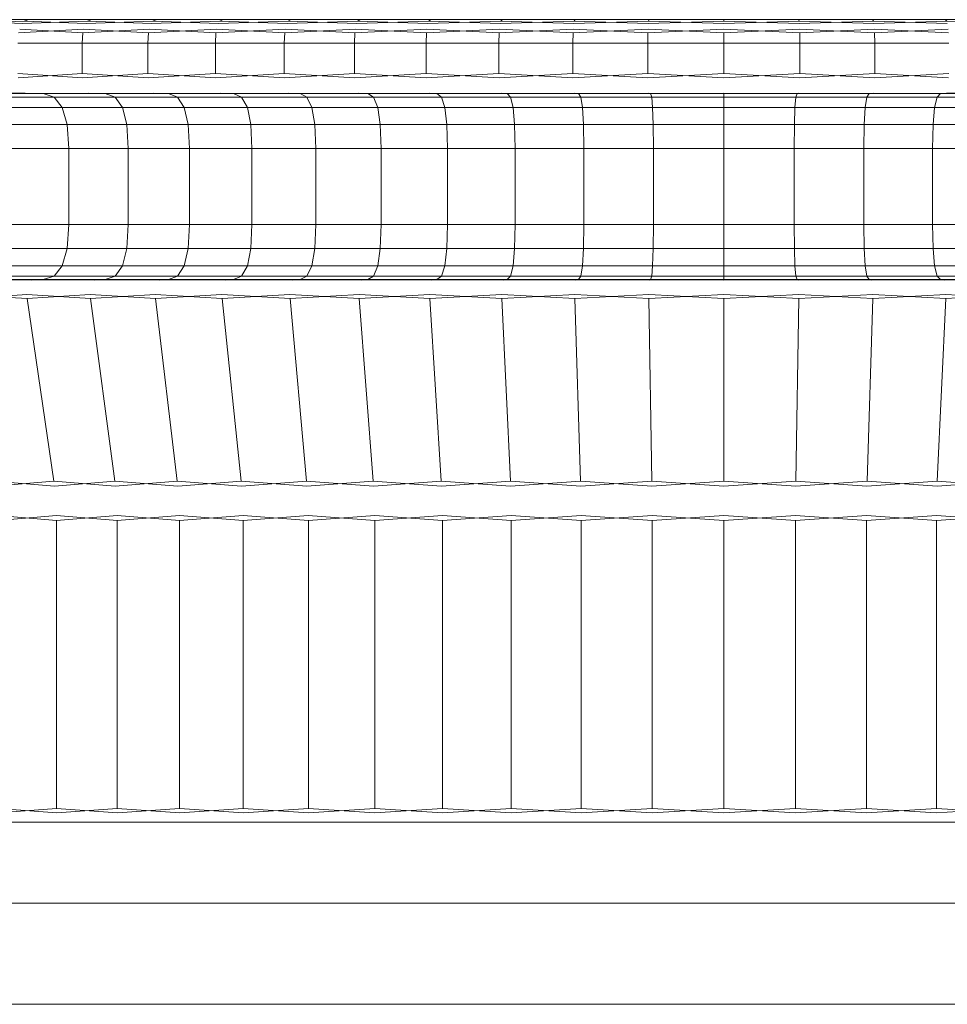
# Model space of a CAD drawing. Header units: millimetres. Extents: x 0 to 3102, y -513 to 108.
# Tile 15 of 32: x 1257 to 1271, y 92 to 108. Entities that reach past the tile are written whole.
import ezdxf

# ---------------------------------------------------------------- set-up
doc = ezdxf.new("R2010")
doc.units = ezdxf.units.MM
doc.layers.add('CI282602M_dwg', color=8, linetype='Continuous', lineweight=9)

# ---------------------------------------------------------------- blocks, each defined once
blk = doc.blocks.new('CI282602M_dwg-300031-Północ')
at = {"color": 18, "lineweight": 9}
for p, q in [((-409.789, 107.762), (-408.785, 107.797)), ((-408.811, 107.762), (-409.76, 107.797)), ((-408.71, 107.82), (-409.678, 107.82)), ((-409.678, 107.82), (-408.71, 107.82)), ((-408.811, 107.762), (-407.783, 107.797)), ((-408.71, 107.82), (-408.785, 107.797)), ((-408.71, 107.82), (-408.785, 107.797)), ((-407.807, 107.762), (-408.785, 107.797)), ((-407.715, 107.82), (-408.71, 107.82)), ((-408.71, 107.82), (-407.715, 107.82)), ((-407.807, 107.762), (-406.755, 107.797)), ((-407.715, 107.82), (-407.783, 107.797)), ((-407.715, 107.82), (-407.783, 107.797)), ((-406.776, 107.762), (-407.783, 107.797)), ((-406.694, 107.82), (-407.715, 107.82)), ((-407.715, 107.82), (-406.694, 107.82)), ((-406.776, 107.762), (-405.702, 107.797)), ((-406.694, 107.82), (-406.755, 107.797)), ((-406.694, 107.82), (-406.755, 107.797)), ((-405.721, 107.762), (-406.755, 107.797)), ((-405.648, 107.82), (-406.694, 107.82)), ((-406.694, 107.82), (-405.648, 107.82)), ((-405.721, 107.762), (-404.627, 107.797)), ((-405.648, 107.82), (-405.702, 107.797)), ((-405.648, 107.82), (-405.702, 107.797)), ((-404.643, 107.762), (-405.702, 107.797)), ((-404.58, 107.82), (-405.648, 107.82)), ((-405.648, 107.82), (-404.58, 107.82)), ((-404.643, 107.762), (-403.529, 107.797)), ((-404.58, 107.82), (-404.627, 107.797)), ((-404.58, 107.82), (-404.627, 107.797)), ((-403.543, 107.762), (-404.627, 107.797)), ((-403.49, 107.82), (-404.58, 107.82)), ((-404.58, 107.82), (-403.49, 107.82)), ((-403.543, 107.762), (-402.411, 107.797)), ((-403.49, 107.82), (-403.529, 107.797)), ((-403.49, 107.82), (-403.529, 107.797)), ((-402.423, 107.762), (-403.529, 107.797)), ((-402.38, 107.82), (-403.49, 107.82)), ((-403.49, 107.82), (-402.38, 107.82)), ((-402.423, 107.762), (-401.274, 107.797)), ((-402.38, 107.82), (-402.411, 107.797)), ((-402.38, 107.82), (-402.411, 107.797)), ((-401.283, 107.762), (-402.411, 107.797)), ((-401.251, 107.82), (-402.38, 107.82)), ((-402.38, 107.82), (-401.251, 107.82)), ((-401.283, 107.762), (-400.12, 107.797)), ((-401.251, 107.82), (-401.274, 107.797)), ((-401.251, 107.82), (-401.274, 107.797)), ((-400.126, 107.762), (-401.274, 107.797)), ((-400.104, 107.82), (-401.251, 107.82)), ((-401.251, 107.82), (-400.104, 107.82)), ((-400.126, 107.762), (-398.949, 107.797)), ((-400.104, 107.82), (-400.12, 107.797)), ((-400.104, 107.82), (-400.12, 107.797)), ((-398.952, 107.762), (-400.12, 107.797)), ((-398.941, 107.82), (-400.104, 107.82)), ((-400.104, 107.82), (-398.941, 107.82)), ((-398.952, 107.762), (-397.763, 107.797)), ((-398.941, 107.82), (-398.949, 107.797)), ((-398.941, 107.82), (-398.949, 107.797)), ((-397.763, 107.762), (-398.949, 107.797)), ((-397.763, 107.82), (-398.941, 107.82)), ((-398.941, 107.82), (-397.763, 107.82)), ((-396.585, 107.82), (-397.763, 107.82)), ((-397.763, 107.82), (-397.763, 107.797)), ((-397.763, 107.82), (-397.763, 107.797)), ((-397.763, 107.82), (-396.585, 107.82)), ((-396.577, 107.797), (-397.763, 107.762)), ((-396.574, 107.762), (-397.763, 107.797)), ((-396.577, 107.797), (-396.585, 107.82)), ((-396.585, 107.82), (-396.577, 107.797)), ((-396.585, 107.82), (-395.422, 107.82)), ((-395.422, 107.82), (-396.585, 107.82)), ((-395.4, 107.762), (-396.577, 107.797)), ((-396.574, 107.762), (-395.406, 107.797)), ((-395.422, 107.82), (-395.406, 107.797)), ((-395.422, 107.82), (-394.275, 107.82)), ((-394.275, 107.82), (-395.422, 107.82)), ((-395.422, 107.82), (-395.406, 107.797)), ((-394.243, 107.762), (-395.406, 107.797)), ((-395.4, 107.762), (-394.251, 107.797)), ((-394.275, 107.82), (-394.251, 107.797)), ((-394.275, 107.82), (-393.146, 107.82)), ((-393.146, 107.82), (-394.275, 107.82)), ((-394.275, 107.82), (-394.251, 107.797)), ((-393.103, 107.762), (-394.251, 107.797)), ((-408.87, 107.613), (-407.846, 107.67)), ((-407.86, 107.613), (-408.854, 107.67)), ((-407.86, 107.613), (-407.87, 107.452)), ((-407.86, 107.613), (-407.87, 107.452)), ((-407.86, 107.613), (-406.811, 107.67)), ((-406.824, 107.613), (-407.846, 107.67)), ((-406.824, 107.613), (-406.833, 107.452)), ((-406.824, 107.613), (-406.833, 107.452)), ((-406.824, 107.613), (-405.752, 107.67)), ((-405.764, 107.613), (-406.811, 107.67)), ((-405.764, 107.613), (-405.771, 107.452)), ((-405.764, 107.613), (-405.771, 107.452)), ((-405.764, 107.613), (-404.67, 107.67)), ((-404.68, 107.613), (-405.752, 107.67)), ((-404.68, 107.613), (-404.686, 107.452)), ((-404.68, 107.613), (-404.686, 107.452)), ((-404.68, 107.613), (-403.565, 107.67)), ((-403.574, 107.613), (-404.67, 107.67)), ((-403.574, 107.613), (-403.579, 107.452)), ((-403.574, 107.613), (-403.579, 107.452)), ((-403.574, 107.613), (-402.44, 107.67)), ((-402.447, 107.613), (-403.565, 107.67)), ((-402.447, 107.613), (-402.452, 107.452)), ((-402.447, 107.613), (-402.452, 107.452)), ((-402.447, 107.613), (-401.296, 107.67)), ((-401.301, 107.613), (-402.44, 107.67)), ((-401.301, 107.613), (-401.305, 107.452)), ((-401.301, 107.613), (-401.305, 107.452)), ((-401.301, 107.613), (-400.135, 107.67)), ((-400.138, 107.613), (-401.296, 107.67)), ((-400.138, 107.613), (-400.14, 107.452)), ((-400.138, 107.613), (-400.14, 107.452)), ((-400.138, 107.613), (-398.956, 107.67)), ((-398.958, 107.613), (-400.135, 107.67)), ((-398.958, 107.613), (-398.959, 107.452)), ((-398.958, 107.613), (-398.959, 107.452)), ((-398.958, 107.613), (-397.763, 107.67)), ((-397.763, 107.613), (-398.956, 107.67)), ((-396.568, 107.613), (-397.763, 107.67)), ((-396.57, 107.67), (-397.763, 107.613)), ((-397.763, 107.613), (-397.763, 107.452)), ((-397.763, 107.613), (-397.763, 107.452)), ((-395.388, 107.613), (-396.57, 107.67)), ((-396.568, 107.613), (-395.391, 107.67)), ((-396.568, 107.613), (-396.567, 107.452)), ((-396.568, 107.613), (-396.567, 107.452)), ((-394.224, 107.613), (-395.391, 107.67)), ((-395.388, 107.613), (-394.229, 107.67)), ((-395.388, 107.613), (-395.386, 107.452)), ((-395.388, 107.613), (-395.386, 107.452)), ((-407.87, 107.452), (-408.881, 107.452)), ((-408.881, 107.452), (-407.87, 107.452)), ((-406.833, 107.452), (-407.87, 107.452)), ((-407.87, 107.452), (-406.833, 107.452)), ((-407.87, 107.452), (-407.87, 106.972)), ((-407.87, 107.452), (-407.87, 106.972)), ((-405.771, 107.452), (-406.833, 107.452)), ((-406.833, 107.452), (-405.771, 107.452)), ((-406.833, 107.452), (-406.833, 106.972)), ((-406.833, 107.452), (-406.833, 106.972)), ((-404.686, 107.452), (-405.771, 107.452)), ((-405.771, 107.452), (-404.686, 107.452)), ((-405.771, 107.452), (-405.771, 106.972)), ((-405.771, 107.452), (-405.771, 106.972)), ((-403.579, 107.452), (-404.686, 107.452)), ((-404.686, 107.452), (-403.579, 107.452)), ((-404.686, 107.452), (-404.686, 106.972)), ((-404.686, 107.452), (-404.686, 106.972)), ((-402.452, 107.452), (-403.579, 107.452)), ((-403.579, 107.452), (-402.452, 107.452)), ((-403.579, 107.452), (-403.579, 106.972)), ((-403.579, 107.452), (-403.579, 106.972)), ((-401.305, 107.452), (-402.452, 107.452)), ((-402.452, 107.452), (-401.305, 107.452)), ((-402.452, 107.452), (-402.452, 106.972)), ((-402.452, 107.452), (-402.452, 106.972)), ((-400.14, 107.452), (-401.305, 107.452)), ((-401.305, 107.452), (-400.14, 107.452)), ((-401.305, 107.452), (-401.305, 106.972)), ((-401.305, 107.452), (-401.305, 106.972)), ((-398.959, 107.452), (-400.14, 107.452)), ((-400.14, 107.452), (-398.959, 107.452)), ((-400.14, 107.452), (-400.14, 106.972)), ((-400.14, 107.452), (-400.14, 106.972)), ((-397.763, 107.452), (-398.959, 107.452)), ((-398.959, 107.452), (-397.763, 107.452)), ((-398.959, 107.452), (-398.959, 106.972)), ((-398.959, 107.452), (-398.959, 106.972)), ((-396.567, 107.452), (-397.763, 107.452)), ((-397.763, 107.452), (-396.567, 107.452)), ((-397.763, 107.452), (-397.763, 106.972)), ((-397.763, 107.452), (-397.763, 106.972)), ((-395.386, 107.452), (-396.567, 107.452)), ((-396.567, 107.452), (-395.386, 107.452)), ((-396.567, 107.452), (-396.567, 106.972)), ((-396.567, 107.452), (-396.567, 106.972)), ((-394.221, 107.452), (-395.386, 107.452)), ((-395.386, 107.452), (-394.221, 107.452)), ((-395.386, 107.452), (-395.386, 106.972)), ((-395.386, 107.452), (-395.386, 106.972)), ((-407.866, 106.903), (-408.881, 106.972)), ((-408.876, 106.903), (-407.87, 106.972)), ((-406.829, 106.903), (-407.87, 106.972)), ((-407.866, 106.903), (-406.833, 106.972)), ((-405.768, 106.903), (-406.833, 106.972)), ((-406.829, 106.903), (-405.771, 106.972)), ((-404.683, 106.903), (-405.771, 106.972)), ((-405.768, 106.903), (-404.686, 106.972)), ((-403.577, 106.903), (-404.686, 106.972)), ((-404.683, 106.903), (-403.579, 106.972)), ((-402.45, 106.903), (-403.579, 106.972)), ((-403.577, 106.903), (-402.452, 106.972)), ((-401.303, 106.903), (-402.452, 106.972)), ((-402.45, 106.903), (-401.305, 106.972)), ((-400.139, 106.903), (-401.305, 106.972)), ((-401.303, 106.903), (-400.14, 106.972)), ((-398.959, 106.903), (-400.14, 106.972)), ((-400.139, 106.903), (-398.959, 106.972)), ((-397.763, 106.903), (-398.959, 106.972)), ((-398.959, 106.903), (-397.763, 106.972)), ((-396.567, 106.903), (-397.763, 106.972)), ((-397.763, 106.903), (-396.567, 106.972)), ((-395.387, 106.903), (-396.567, 106.972)), ((-396.567, 106.903), (-395.386, 106.972)), ((-395.387, 106.903), (-394.221, 106.972)), ((-394.223, 106.903), (-395.386, 106.972)), ((-408.733, 106.656), (-409.739, 106.665)), ((-409.704, 106.656), (-408.766, 106.665)), ((-409.432, 106.656), (-408.484, 106.656)), ((-408.484, 106.656), (-409.432, 106.656)), ((-407.736, 106.656), (-408.766, 106.665)), ((-408.733, 106.656), (-407.765, 106.665)), ((-408.308, 106.602), (-408.484, 106.656)), ((-408.484, 106.656), (-407.509, 106.656)), ((-407.509, 106.656), (-408.484, 106.656)), ((-408.484, 106.656), (-408.308, 106.602)), ((-406.713, 106.656), (-407.765, 106.665)), ((-407.736, 106.656), (-406.739, 106.665)), ((-407.349, 106.602), (-407.509, 106.656)), ((-407.509, 106.656), (-406.509, 106.656)), ((-406.509, 106.656), (-407.509, 106.656)), ((-407.509, 106.656), (-407.349, 106.602)), ((-405.665, 106.656), (-406.739, 106.665)), ((-406.713, 106.656), (-405.688, 106.665)), ((-406.366, 106.602), (-406.509, 106.656)), ((-406.509, 106.656), (-405.485, 106.656)), ((-405.485, 106.656), (-406.509, 106.656)), ((-406.509, 106.656), (-406.366, 106.602)), ((-404.595, 106.656), (-405.688, 106.665)), ((-405.665, 106.656), (-404.615, 106.665)), ((-405.358, 106.602), (-405.485, 106.656)), ((-405.485, 106.656), (-404.438, 106.656)), ((-404.438, 106.656), (-405.485, 106.656)), ((-405.485, 106.656), (-405.358, 106.602)), ((-403.502, 106.656), (-404.615, 106.665)), ((-404.595, 106.656), (-403.519, 106.665)), ((-404.329, 106.602), (-404.438, 106.656)), ((-404.438, 106.656), (-403.371, 106.656)), ((-403.371, 106.656), (-404.438, 106.656)), ((-404.438, 106.656), (-404.329, 106.602)), ((-402.39, 106.656), (-403.519, 106.665)), ((-403.502, 106.656), (-402.403, 106.665)), ((-403.279, 106.602), (-403.371, 106.656)), ((-403.371, 106.656), (-402.283, 106.656)), ((-402.283, 106.656), (-403.371, 106.656)), ((-403.371, 106.656), (-403.279, 106.602)), ((-401.258, 106.656), (-402.403, 106.665)), ((-402.39, 106.656), (-401.268, 106.665)), ((-402.209, 106.602), (-402.283, 106.656)), ((-402.283, 106.656), (-401.177, 106.656)), ((-401.177, 106.656), (-402.283, 106.656)), ((-402.283, 106.656), (-402.209, 106.602)), ((-400.109, 106.656), (-401.268, 106.665)), ((-401.258, 106.656), (-400.116, 106.665)), ((-401.122, 106.602), (-401.177, 106.656)), ((-401.177, 106.656), (-400.054, 106.656)), ((-400.054, 106.656), (-401.177, 106.656)), ((-401.177, 106.656), (-401.122, 106.602)), ((-398.943, 106.656), (-400.116, 106.665)), ((-400.109, 106.656), (-398.947, 106.665)), ((-400.017, 106.602), (-400.054, 106.656)), ((-400.054, 106.656), (-398.916, 106.656)), ((-398.916, 106.656), (-400.054, 106.656)), ((-400.054, 106.656), (-400.017, 106.602)), ((-397.763, 106.656), (-398.947, 106.665)), ((-398.943, 106.656), (-397.763, 106.665)), ((-398.897, 106.602), (-398.916, 106.656)), ((-398.916, 106.656), (-397.763, 106.656)), ((-397.763, 106.656), (-398.916, 106.656)), ((-398.916, 106.656), (-398.897, 106.602)), ((-396.582, 106.656), (-397.763, 106.665)), ((-397.763, 106.656), (-396.579, 106.665)), ((-397.763, 106.602), (-397.763, 106.656)), ((-397.763, 106.656), (-396.61, 106.656)), ((-396.61, 106.656), (-397.763, 106.656)), ((-397.763, 106.656), (-397.763, 106.602)), ((-396.61, 106.656), (-396.629, 106.602)), ((-396.629, 106.602), (-396.61, 106.656)), ((-395.472, 106.656), (-396.61, 106.656)), ((-396.61, 106.656), (-395.472, 106.656)), ((-396.582, 106.656), (-395.41, 106.665)), ((-395.417, 106.656), (-396.579, 106.665)), ((-395.509, 106.602), (-395.472, 106.656)), ((-395.509, 106.602), (-395.472, 106.656)), ((-394.349, 106.656), (-395.472, 106.656)), ((-395.472, 106.656), (-394.349, 106.656)), ((-395.417, 106.656), (-394.257, 106.665)), ((-394.268, 106.656), (-395.41, 106.665)), ((-394.404, 106.602), (-394.349, 106.656)), ((-394.404, 106.602), (-394.349, 106.656)), ((-393.243, 106.656), (-394.349, 106.656)), ((-394.349, 106.656), (-393.243, 106.656)), ((-394.268, 106.656), (-393.122, 106.665)), ((-393.136, 106.656), (-394.257, 106.665)), ((-409.241, 106.602), (-408.308, 106.602)), ((-408.308, 106.602), (-409.241, 106.602)), ((-408.182, 106.439), (-408.308, 106.602)), ((-408.308, 106.602), (-407.349, 106.602)), ((-407.349, 106.602), (-408.308, 106.602)), ((-408.308, 106.602), (-408.182, 106.439)), ((-407.235, 106.439), (-407.349, 106.602)), ((-407.349, 106.602), (-406.366, 106.602)), ((-406.366, 106.602), (-407.349, 106.602)), ((-407.349, 106.602), (-407.235, 106.439)), ((-406.263, 106.439), (-406.366, 106.602)), ((-406.366, 106.602), (-405.358, 106.602)), ((-405.358, 106.602), (-406.366, 106.602)), ((-406.366, 106.602), (-406.263, 106.439)), ((-405.268, 106.439), (-405.358, 106.602)), ((-405.358, 106.602), (-404.329, 106.602)), ((-404.329, 106.602), (-405.358, 106.602)), ((-405.358, 106.602), (-405.268, 106.439)), ((-404.251, 106.439), (-404.329, 106.602)), ((-404.329, 106.602), (-403.279, 106.602)), ((-403.279, 106.602), (-404.329, 106.602)), ((-404.329, 106.602), (-404.251, 106.439)), ((-403.214, 106.439), (-403.279, 106.602)), ((-403.279, 106.602), (-402.209, 106.602)), ((-402.209, 106.602), (-403.279, 106.602)), ((-403.279, 106.602), (-403.214, 106.439)), ((-402.157, 106.439), (-402.209, 106.602)), ((-402.209, 106.602), (-401.122, 106.602)), ((-401.122, 106.602), (-402.209, 106.602)), ((-402.209, 106.602), (-402.157, 106.439)), ((-401.082, 106.439), (-401.122, 106.602)), ((-401.122, 106.602), (-400.017, 106.602)), ((-400.017, 106.602), (-401.122, 106.602)), ((-401.122, 106.602), (-401.082, 106.439)), ((-399.991, 106.439), (-400.017, 106.602)), ((-400.017, 106.602), (-398.897, 106.602)), ((-398.897, 106.602), (-400.017, 106.602)), ((-400.017, 106.602), (-399.991, 106.439)), ((-398.884, 106.439), (-398.897, 106.602)), ((-398.897, 106.602), (-397.763, 106.602)), ((-397.763, 106.602), (-398.897, 106.602)), ((-398.897, 106.602), (-398.884, 106.439)), ((-397.763, 106.439), (-397.763, 106.602)), ((-397.763, 106.602), (-396.629, 106.602)), ((-396.629, 106.602), (-397.763, 106.602)), ((-397.763, 106.602), (-397.763, 106.439)), ((-396.629, 106.602), (-396.642, 106.439)), ((-396.642, 106.439), (-396.629, 106.602)), ((-395.509, 106.602), (-396.629, 106.602)), ((-396.629, 106.602), (-395.509, 106.602)), ((-395.535, 106.439), (-395.509, 106.602)), ((-395.535, 106.439), (-395.509, 106.602)), ((-394.404, 106.602), (-395.509, 106.602)), ((-395.509, 106.602), (-394.404, 106.602)), ((-394.444, 106.439), (-394.404, 106.602)), ((-394.444, 106.439), (-394.404, 106.602)), ((-393.316, 106.602), (-394.404, 106.602)), ((-394.404, 106.602), (-393.316, 106.602)), ((-409.104, 106.439), (-408.182, 106.439)), ((-408.182, 106.439), (-409.104, 106.439)), ((-408.182, 106.439), (-407.235, 106.439)), ((-408.107, 106.169), (-408.182, 106.439)), ((-407.235, 106.439), (-408.182, 106.439)), ((-408.182, 106.439), (-408.107, 106.169)), ((-407.235, 106.439), (-406.263, 106.439)), ((-407.167, 106.169), (-407.235, 106.439)), ((-406.263, 106.439), (-407.235, 106.439)), ((-407.235, 106.439), (-407.167, 106.169)), ((-406.263, 106.439), (-405.268, 106.439)), ((-406.202, 106.169), (-406.263, 106.439)), ((-405.268, 106.439), (-406.263, 106.439)), ((-406.263, 106.439), (-406.202, 106.169)), ((-405.268, 106.439), (-404.251, 106.439)), ((-405.214, 106.169), (-405.268, 106.439)), ((-404.251, 106.439), (-405.268, 106.439)), ((-405.268, 106.439), (-405.214, 106.169)), ((-404.251, 106.439), (-403.214, 106.439)), ((-404.204, 106.169), (-404.251, 106.439)), ((-403.214, 106.439), (-404.251, 106.439)), ((-404.251, 106.439), (-404.204, 106.169)), ((-403.214, 106.439), (-402.157, 106.439)), ((-403.174, 106.169), (-403.214, 106.439)), ((-402.157, 106.439), (-403.214, 106.439)), ((-403.214, 106.439), (-403.174, 106.169)), ((-402.157, 106.439), (-401.082, 106.439)), ((-402.125, 106.169), (-402.157, 106.439)), ((-401.082, 106.439), (-402.157, 106.439)), ((-402.157, 106.439), (-402.125, 106.169)), ((-401.082, 106.439), (-399.991, 106.439)), ((-401.058, 106.169), (-401.082, 106.439)), ((-399.991, 106.439), (-401.082, 106.439)), ((-401.082, 106.439), (-401.058, 106.169)), ((-399.991, 106.439), (-398.884, 106.439)), ((-399.975, 106.169), (-399.991, 106.439)), ((-398.884, 106.439), (-399.991, 106.439)), ((-399.991, 106.439), (-399.975, 106.169)), ((-398.884, 106.439), (-397.763, 106.439)), ((-398.876, 106.169), (-398.884, 106.439)), ((-397.763, 106.439), (-398.884, 106.439)), ((-398.884, 106.439), (-398.876, 106.169)), ((-397.763, 106.439), (-396.642, 106.439)), ((-397.763, 106.169), (-397.763, 106.439)), ((-396.642, 106.439), (-397.763, 106.439)), ((-397.763, 106.439), (-397.763, 106.169)), ((-396.642, 106.439), (-396.65, 106.169)), ((-396.65, 106.169), (-396.642, 106.439)), ((-395.535, 106.439), (-396.642, 106.439)), ((-396.642, 106.439), (-395.535, 106.439)), ((-395.551, 106.169), (-395.535, 106.439)), ((-395.551, 106.169), (-395.535, 106.439)), ((-394.444, 106.439), (-395.535, 106.439)), ((-395.535, 106.439), (-394.444, 106.439)), ((-394.468, 106.169), (-394.444, 106.439)), ((-394.468, 106.169), (-394.444, 106.439)), ((-393.369, 106.439), (-394.444, 106.439)), ((-394.444, 106.439), (-393.369, 106.439)), ((-408.107, 106.169), (-409.022, 106.169)), ((-409.022, 106.169), (-408.107, 106.169)), ((-407.167, 106.169), (-408.107, 106.169)), ((-408.082, 105.791), (-408.107, 106.169)), ((-408.107, 106.169), (-407.167, 106.169)), ((-408.107, 106.169), (-408.082, 105.791)), ((-406.202, 106.169), (-407.167, 106.169)), ((-407.144, 105.791), (-407.167, 106.169)), ((-407.167, 106.169), (-406.202, 106.169)), ((-407.167, 106.169), (-407.144, 105.791)), ((-405.214, 106.169), (-406.202, 106.169)), ((-406.181, 105.791), (-406.202, 106.169)), ((-406.202, 106.169), (-405.214, 106.169)), ((-406.202, 106.169), (-406.181, 105.791)), ((-404.204, 106.169), (-405.214, 106.169)), ((-405.196, 105.791), (-405.214, 106.169)), ((-405.214, 106.169), (-404.204, 106.169)), ((-405.214, 106.169), (-405.196, 105.791)), ((-403.174, 106.169), (-404.204, 106.169)), ((-404.189, 105.791), (-404.204, 106.169)), ((-404.204, 106.169), (-403.174, 106.169)), ((-404.204, 106.169), (-404.189, 105.791)), ((-402.125, 106.169), (-403.174, 106.169)), ((-403.161, 105.791), (-403.174, 106.169)), ((-403.174, 106.169), (-402.125, 106.169)), ((-403.174, 106.169), (-403.161, 105.791)), ((-401.058, 106.169), (-402.125, 106.169)), ((-402.115, 105.791), (-402.125, 106.169)), ((-402.125, 106.169), (-401.058, 106.169)), ((-402.125, 106.169), (-402.115, 105.791)), ((-399.975, 106.169), (-401.058, 106.169)), ((-401.05, 105.791), (-401.058, 106.169)), ((-401.058, 106.169), (-399.975, 106.169)), ((-401.058, 106.169), (-401.05, 105.791)), ((-398.876, 106.169), (-399.975, 106.169)), ((-399.969, 105.791), (-399.975, 106.169)), ((-399.975, 106.169), (-398.876, 106.169)), ((-399.975, 106.169), (-399.969, 105.791)), ((-397.763, 106.169), (-398.876, 106.169)), ((-398.873, 105.791), (-398.876, 106.169)), ((-398.876, 106.169), (-397.763, 106.169)), ((-398.876, 106.169), (-398.873, 105.791)), ((-396.65, 106.169), (-397.763, 106.169)), ((-397.763, 105.791), (-397.763, 106.169)), ((-397.763, 106.169), (-396.65, 106.169)), ((-397.763, 106.169), (-397.763, 105.791)), ((-396.65, 106.169), (-396.653, 105.791)), ((-396.653, 105.791), (-396.65, 106.169)), ((-396.65, 106.169), (-395.551, 106.169)), ((-395.551, 106.169), (-396.65, 106.169)), ((-395.556, 105.791), (-395.551, 106.169)), ((-395.556, 105.791), (-395.551, 106.169)), ((-395.551, 106.169), (-394.468, 106.169)), ((-394.468, 106.169), (-395.551, 106.169)), ((-394.475, 105.791), (-394.468, 106.169)), ((-394.475, 105.791), (-394.468, 106.169)), ((-394.468, 106.169), (-393.401, 106.169)), ((-393.401, 106.169), (-394.468, 106.169)), ((-408.082, 105.791), (-408.995, 105.791)), ((-408.995, 105.791), (-408.082, 105.791)), ((-407.144, 105.791), (-408.082, 105.791)), ((-408.082, 105.791), (-407.144, 105.791)), ((-408.082, 104.594), (-408.082, 105.791)), ((-408.082, 105.791), (-408.082, 104.594)), ((-406.181, 105.791), (-407.144, 105.791)), ((-407.144, 105.791), (-406.181, 105.791)), ((-407.144, 104.594), (-407.144, 105.791)), ((-407.144, 105.791), (-407.144, 104.594)), ((-405.196, 105.791), (-406.181, 105.791)), ((-406.181, 105.791), (-405.196, 105.791)), ((-406.181, 104.594), (-406.181, 105.791)), ((-406.181, 105.791), (-406.181, 104.594)), ((-404.189, 105.791), (-405.196, 105.791)), ((-405.196, 105.791), (-404.189, 105.791)), ((-405.196, 104.594), (-405.196, 105.791)), ((-405.196, 105.791), (-405.196, 104.594)), ((-403.161, 105.791), (-404.189, 105.791)), ((-404.189, 105.791), (-403.161, 105.791)), ((-404.189, 104.594), (-404.189, 105.791)), ((-404.189, 105.791), (-404.189, 104.594)), ((-402.115, 105.791), (-403.161, 105.791)), ((-403.161, 105.791), (-402.115, 105.791)), ((-403.161, 104.594), (-403.161, 105.791)), ((-403.161, 105.791), (-403.161, 104.594)), ((-401.05, 105.791), (-402.115, 105.791)), ((-402.115, 105.791), (-401.05, 105.791)), ((-402.115, 104.594), (-402.115, 105.791)), ((-402.115, 105.791), (-402.115, 104.594)), ((-399.969, 105.791), (-401.05, 105.791)), ((-401.05, 105.791), (-399.969, 105.791)), ((-401.05, 104.594), (-401.05, 105.791)), ((-401.05, 105.791), (-401.05, 104.594)), ((-398.873, 105.791), (-399.969, 105.791)), ((-399.969, 105.791), (-398.873, 105.791)), ((-399.969, 104.594), (-399.969, 105.791)), ((-399.969, 105.791), (-399.969, 104.594)), ((-397.763, 105.791), (-398.873, 105.791)), ((-398.873, 105.791), (-397.763, 105.791)), ((-398.873, 104.594), (-398.873, 105.791)), ((-398.873, 105.791), (-398.873, 104.594)), ((-396.653, 105.791), (-397.763, 105.791)), ((-397.763, 105.791), (-396.653, 105.791)), ((-397.763, 104.594), (-397.763, 105.791)), ((-397.763, 105.791), (-397.763, 104.594)), ((-396.653, 105.791), (-395.556, 105.791)), ((-395.556, 105.791), (-396.653, 105.791)), ((-396.653, 105.791), (-396.653, 104.594)), ((-396.653, 104.594), (-396.653, 105.791)), ((-395.556, 105.791), (-394.475, 105.791)), ((-394.475, 105.791), (-395.556, 105.791)), ((-395.556, 104.594), (-395.556, 105.791)), ((-395.556, 104.594), (-395.556, 105.791)), ((-394.475, 105.791), (-393.411, 105.791)), ((-393.411, 105.791), (-394.475, 105.791)), ((-394.475, 104.594), (-394.475, 105.791)), ((-394.475, 104.594), (-394.475, 105.791)), ((-408.995, 104.594), (-408.082, 104.594)), ((-408.082, 104.594), (-408.995, 104.594)), ((-408.107, 104.216), (-408.082, 104.594)), ((-408.082, 104.594), (-408.107, 104.216)), ((-408.082, 104.594), (-407.144, 104.594)), ((-407.144, 104.594), (-408.082, 104.594)), ((-407.167, 104.216), (-407.144, 104.594)), ((-407.144, 104.594), (-407.167, 104.216)), ((-407.144, 104.594), (-406.181, 104.594)), ((-406.181, 104.594), (-407.144, 104.594)), ((-406.202, 104.216), (-406.181, 104.594)), ((-406.181, 104.594), (-406.202, 104.216)), ((-406.181, 104.594), (-405.196, 104.594)), ((-405.196, 104.594), (-406.181, 104.594)), ((-405.214, 104.216), (-405.196, 104.594)), ((-405.196, 104.594), (-405.214, 104.216)), ((-405.196, 104.594), (-404.189, 104.594)), ((-404.189, 104.594), (-405.196, 104.594)), ((-404.204, 104.216), (-404.189, 104.594)), ((-404.189, 104.594), (-404.204, 104.216)), ((-404.189, 104.594), (-403.161, 104.594)), ((-403.161, 104.594), (-404.189, 104.594)), ((-403.174, 104.216), (-403.161, 104.594)), ((-403.161, 104.594), (-403.174, 104.216)), ((-403.161, 104.594), (-402.115, 104.594)), ((-402.115, 104.594), (-403.161, 104.594)), ((-402.125, 104.216), (-402.115, 104.594)), ((-402.115, 104.594), (-402.125, 104.216)), ((-402.115, 104.594), (-401.05, 104.594)), ((-401.05, 104.594), (-402.115, 104.594)), ((-401.058, 104.216), (-401.05, 104.594)), ((-401.05, 104.594), (-401.058, 104.216)), ((-401.05, 104.594), (-399.969, 104.594)), ((-399.969, 104.594), (-401.05, 104.594)), ((-399.975, 104.216), (-399.969, 104.594)), ((-399.969, 104.594), (-399.975, 104.216)), ((-399.969, 104.594), (-398.873, 104.594)), ((-398.873, 104.594), (-399.969, 104.594)), ((-398.876, 104.216), (-398.873, 104.594)), ((-398.873, 104.594), (-398.876, 104.216)), ((-398.873, 104.594), (-397.763, 104.594)), ((-397.763, 104.594), (-398.873, 104.594)), ((-397.763, 104.216), (-397.763, 104.594)), ((-397.763, 104.594), (-396.653, 104.594)), ((-396.653, 104.594), (-397.763, 104.594)), ((-397.763, 104.594), (-397.763, 104.216)), ((-395.556, 104.594), (-396.653, 104.594)), ((-396.653, 104.594), (-396.65, 104.216)), ((-396.65, 104.216), (-396.653, 104.594)), ((-396.653, 104.594), (-395.556, 104.594)), ((-395.551, 104.216), (-395.556, 104.594)), ((-394.475, 104.594), (-395.556, 104.594)), ((-395.551, 104.216), (-395.556, 104.594)), ((-395.556, 104.594), (-394.475, 104.594)), ((-394.468, 104.216), (-394.475, 104.594)), ((-393.411, 104.594), (-394.475, 104.594)), ((-394.468, 104.216), (-394.475, 104.594)), ((-394.475, 104.594), (-393.411, 104.594)), ((-409.022, 104.216), (-408.107, 104.216)), ((-408.107, 104.216), (-409.022, 104.216)), ((-408.182, 103.946), (-408.107, 104.216)), ((-408.107, 104.216), (-408.182, 103.946)), ((-408.107, 104.216), (-407.167, 104.216)), ((-407.167, 104.216), (-408.107, 104.216)), ((-407.235, 103.946), (-407.167, 104.216)), ((-407.167, 104.216), (-407.235, 103.946)), ((-407.167, 104.216), (-406.202, 104.216)), ((-406.202, 104.216), (-407.167, 104.216)), ((-406.263, 103.946), (-406.202, 104.216)), ((-406.202, 104.216), (-406.263, 103.946)), ((-406.202, 104.216), (-405.214, 104.216)), ((-405.214, 104.216), (-406.202, 104.216)), ((-405.268, 103.946), (-405.214, 104.216)), ((-405.214, 104.216), (-405.268, 103.946)), ((-405.214, 104.216), (-404.204, 104.216)), ((-404.204, 104.216), (-405.214, 104.216)), ((-404.251, 103.946), (-404.204, 104.216)), ((-404.204, 104.216), (-404.251, 103.946)), ((-404.204, 104.216), (-403.174, 104.216)), ((-403.174, 104.216), (-404.204, 104.216)), ((-403.214, 103.946), (-403.174, 104.216)), ((-403.174, 104.216), (-403.214, 103.946)), ((-403.174, 104.216), (-402.125, 104.216)), ((-402.125, 104.216), (-403.174, 104.216)), ((-402.157, 103.946), (-402.125, 104.216)), ((-402.125, 104.216), (-402.157, 103.946)), ((-402.125, 104.216), (-401.058, 104.216)), ((-401.058, 104.216), (-402.125, 104.216)), ((-401.082, 103.946), (-401.058, 104.216)), ((-401.058, 104.216), (-401.082, 103.946)), ((-401.058, 104.216), (-399.975, 104.216)), ((-399.975, 104.216), (-401.058, 104.216)), ((-399.991, 103.946), (-399.975, 104.216)), ((-399.975, 104.216), (-399.991, 103.946)), ((-399.975, 104.216), (-398.876, 104.216)), ((-398.876, 104.216), (-399.975, 104.216)), ((-398.884, 103.946), (-398.876, 104.216)), ((-398.876, 104.216), (-398.884, 103.946)), ((-398.876, 104.216), (-397.763, 104.216)), ((-397.763, 104.216), (-398.876, 104.216)), ((-397.763, 103.946), (-397.763, 104.216)), ((-397.763, 104.216), (-396.65, 104.216)), ((-396.65, 104.216), (-397.763, 104.216)), ((-397.763, 104.216), (-397.763, 103.946)), ((-395.551, 104.216), (-396.65, 104.216)), ((-396.65, 104.216), (-396.642, 103.946)), ((-396.642, 103.946), (-396.65, 104.216)), ((-396.65, 104.216), (-395.551, 104.216)), ((-395.535, 103.946), (-395.551, 104.216)), ((-394.468, 104.216), (-395.551, 104.216)), ((-395.535, 103.946), (-395.551, 104.216)), ((-395.551, 104.216), (-394.468, 104.216)), ((-394.444, 103.946), (-394.468, 104.216)), ((-393.401, 104.216), (-394.468, 104.216)), ((-394.444, 103.946), (-394.468, 104.216)), ((-394.468, 104.216), (-393.401, 104.216)), ((-409.104, 103.946), (-408.182, 103.946)), ((-408.182, 103.946), (-409.104, 103.946)), ((-408.308, 103.784), (-408.182, 103.946)), ((-408.182, 103.946), (-408.308, 103.784)), ((-408.182, 103.946), (-407.235, 103.946)), ((-407.235, 103.946), (-408.182, 103.946)), ((-407.349, 103.784), (-407.235, 103.946)), ((-407.235, 103.946), (-407.349, 103.784)), ((-407.235, 103.946), (-406.263, 103.946)), ((-406.263, 103.946), (-407.235, 103.946)), ((-406.366, 103.784), (-406.263, 103.946)), ((-406.263, 103.946), (-406.366, 103.784)), ((-406.263, 103.946), (-405.268, 103.946)), ((-405.268, 103.946), (-406.263, 103.946)), ((-405.358, 103.784), (-405.268, 103.946)), ((-405.268, 103.946), (-405.358, 103.784)), ((-405.268, 103.946), (-404.251, 103.946)), ((-404.251, 103.946), (-405.268, 103.946)), ((-404.329, 103.784), (-404.251, 103.946)), ((-404.251, 103.946), (-404.329, 103.784)), ((-404.251, 103.946), (-403.214, 103.946)), ((-403.214, 103.946), (-404.251, 103.946)), ((-403.279, 103.784), (-403.214, 103.946)), ((-403.214, 103.946), (-403.279, 103.784)), ((-403.214, 103.946), (-402.157, 103.946)), ((-402.157, 103.946), (-403.214, 103.946)), ((-402.209, 103.784), (-402.157, 103.946)), ((-402.157, 103.946), (-402.209, 103.784)), ((-402.157, 103.946), (-401.082, 103.946)), ((-401.082, 103.946), (-402.157, 103.946)), ((-401.122, 103.784), (-401.082, 103.946)), ((-401.082, 103.946), (-401.122, 103.784)), ((-401.082, 103.946), (-399.991, 103.946)), ((-399.991, 103.946), (-401.082, 103.946)), ((-400.017, 103.784), (-399.991, 103.946)), ((-399.991, 103.946), (-400.017, 103.784)), ((-399.991, 103.946), (-398.884, 103.946)), ((-398.884, 103.946), (-399.991, 103.946)), ((-398.897, 103.784), (-398.884, 103.946)), ((-398.884, 103.946), (-398.897, 103.784)), ((-398.884, 103.946), (-397.763, 103.946)), ((-397.763, 103.946), (-398.884, 103.946)), ((-397.763, 103.946), (-396.642, 103.946)), ((-397.763, 103.784), (-397.763, 103.946)), ((-396.642, 103.946), (-397.763, 103.946)), ((-397.763, 103.946), (-397.763, 103.784)), ((-395.535, 103.946), (-396.642, 103.946)), ((-396.642, 103.946), (-396.629, 103.784)), ((-396.642, 103.946), (-395.535, 103.946)), ((-396.629, 103.784), (-396.642, 103.946)), ((-395.509, 103.784), (-395.535, 103.946)), ((-394.444, 103.946), (-395.535, 103.946)), ((-395.535, 103.946), (-394.444, 103.946)), ((-395.509, 103.784), (-395.535, 103.946)), ((-394.404, 103.784), (-394.444, 103.946)), ((-393.369, 103.946), (-394.444, 103.946)), ((-394.444, 103.946), (-393.369, 103.946)), ((-394.404, 103.784), (-394.444, 103.946)), ((-409.629, 103.721), (-408.634, 103.73)), ((-409.595, 103.73), (-408.664, 103.721)), ((-408.484, 103.73), (-409.432, 103.73)), ((-409.432, 103.73), (-408.484, 103.73)), ((-408.308, 103.784), (-409.241, 103.784)), ((-409.241, 103.784), (-408.308, 103.784)), ((-408.664, 103.721), (-407.645, 103.73)), ((-408.634, 103.73), (-407.673, 103.721)), ((-408.484, 103.73), (-408.308, 103.784)), ((-408.308, 103.784), (-408.484, 103.73)), ((-407.509, 103.73), (-408.484, 103.73)), ((-408.484, 103.73), (-407.509, 103.73)), ((-407.349, 103.784), (-408.308, 103.784)), ((-408.308, 103.784), (-407.349, 103.784)), ((-407.673, 103.721), (-406.631, 103.73)), ((-407.645, 103.73), (-406.656, 103.721)), ((-407.509, 103.73), (-407.349, 103.784)), ((-407.349, 103.784), (-407.509, 103.73)), ((-406.509, 103.73), (-407.509, 103.73)), ((-407.509, 103.73), (-406.509, 103.73)), ((-406.366, 103.784), (-407.349, 103.784)), ((-407.349, 103.784), (-406.366, 103.784)), ((-406.656, 103.721), (-405.593, 103.73)), ((-406.631, 103.73), (-405.616, 103.721)), ((-406.509, 103.73), (-406.366, 103.784)), ((-406.366, 103.784), (-406.509, 103.73)), ((-405.485, 103.73), (-406.509, 103.73)), ((-406.509, 103.73), (-405.485, 103.73)), ((-405.358, 103.784), (-406.366, 103.784)), ((-406.366, 103.784), (-405.358, 103.784)), ((-405.616, 103.721), (-404.533, 103.73)), ((-405.593, 103.73), (-404.552, 103.721)), ((-405.485, 103.73), (-405.358, 103.784)), ((-405.358, 103.784), (-405.485, 103.73)), ((-404.438, 103.73), (-405.485, 103.73)), ((-405.485, 103.73), (-404.438, 103.73)), ((-404.329, 103.784), (-405.358, 103.784)), ((-405.358, 103.784), (-404.329, 103.784)), ((-404.552, 103.721), (-403.45, 103.73)), ((-404.533, 103.73), (-403.466, 103.721)), ((-404.438, 103.73), (-404.329, 103.784)), ((-404.329, 103.784), (-404.438, 103.73)), ((-403.371, 103.73), (-404.438, 103.73)), ((-404.438, 103.73), (-403.371, 103.73)), ((-403.279, 103.784), (-404.329, 103.784)), ((-404.329, 103.784), (-403.279, 103.784)), ((-403.466, 103.721), (-402.348, 103.73)), ((-403.45, 103.73), (-402.361, 103.721)), ((-403.371, 103.73), (-403.279, 103.784)), ((-403.279, 103.784), (-403.371, 103.73)), ((-402.283, 103.73), (-403.371, 103.73)), ((-403.371, 103.73), (-402.283, 103.73)), ((-402.209, 103.784), (-403.279, 103.784)), ((-403.279, 103.784), (-402.209, 103.784)), ((-402.361, 103.721), (-401.226, 103.73)), ((-402.348, 103.73), (-401.236, 103.721)), ((-402.283, 103.73), (-402.209, 103.784)), ((-402.209, 103.784), (-402.283, 103.73)), ((-401.177, 103.73), (-402.283, 103.73)), ((-402.283, 103.73), (-401.177, 103.73)), ((-401.122, 103.784), (-402.209, 103.784)), ((-402.209, 103.784), (-401.122, 103.784)), ((-401.236, 103.721), (-400.088, 103.73)), ((-401.226, 103.73), (-400.094, 103.721)), ((-401.177, 103.73), (-401.122, 103.784)), ((-401.122, 103.784), (-401.177, 103.73)), ((-400.054, 103.73), (-401.177, 103.73)), ((-401.177, 103.73), (-400.054, 103.73)), ((-400.017, 103.784), (-401.122, 103.784)), ((-401.122, 103.784), (-400.017, 103.784)), ((-400.094, 103.721), (-398.933, 103.73)), ((-400.088, 103.73), (-398.936, 103.721)), ((-400.054, 103.73), (-400.017, 103.784)), ((-400.017, 103.784), (-400.054, 103.73)), ((-398.916, 103.73), (-400.054, 103.73)), ((-400.054, 103.73), (-398.916, 103.73)), ((-398.897, 103.784), (-400.017, 103.784)), ((-400.017, 103.784), (-398.897, 103.784)), ((-398.936, 103.721), (-397.763, 103.73)), ((-398.933, 103.73), (-397.763, 103.721)), ((-398.916, 103.73), (-398.897, 103.784)), ((-398.897, 103.784), (-398.916, 103.73)), ((-397.763, 103.73), (-398.916, 103.73)), ((-398.916, 103.73), (-397.763, 103.73)), ((-397.763, 103.784), (-398.897, 103.784)), ((-398.897, 103.784), (-397.763, 103.784)), ((-396.629, 103.784), (-397.763, 103.784)), ((-397.763, 103.73), (-397.763, 103.784)), ((-397.763, 103.784), (-396.629, 103.784)), ((-397.763, 103.784), (-397.763, 103.73)), ((-396.61, 103.73), (-397.763, 103.73)), ((-397.763, 103.73), (-396.61, 103.73)), ((-397.763, 103.73), (-396.59, 103.721)), ((-397.763, 103.721), (-396.593, 103.73)), ((-396.629, 103.784), (-395.509, 103.784)), ((-396.629, 103.784), (-396.61, 103.73)), ((-395.509, 103.784), (-396.629, 103.784)), ((-396.61, 103.73), (-396.629, 103.784)), ((-396.61, 103.73), (-395.472, 103.73)), ((-395.472, 103.73), (-396.61, 103.73)), ((-396.593, 103.73), (-395.432, 103.721)), ((-396.59, 103.721), (-395.438, 103.73)), ((-395.472, 103.73), (-395.509, 103.784)), ((-395.509, 103.784), (-394.404, 103.784)), ((-394.404, 103.784), (-395.509, 103.784)), ((-395.472, 103.73), (-395.509, 103.784)), ((-395.472, 103.73), (-394.349, 103.73)), ((-394.349, 103.73), (-395.472, 103.73)), ((-395.438, 103.73), (-394.29, 103.721)), ((-394.299, 103.73), (-395.432, 103.721)), ((-394.349, 103.73), (-394.404, 103.784)), ((-394.404, 103.784), (-393.316, 103.784)), ((-393.316, 103.784), (-394.404, 103.784)), ((-394.349, 103.73), (-394.404, 103.784)), ((-394.349, 103.73), (-393.243, 103.73)), ((-393.243, 103.73), (-394.349, 103.73)), ((-394.299, 103.73), (-393.165, 103.721)), ((-393.178, 103.73), (-394.29, 103.721)), ((-409.713, 103.494), (-408.737, 103.428)), ((-409.707, 103.428), (-408.742, 103.494)), ((-408.742, 103.494), (-407.739, 103.428)), ((-408.737, 103.428), (-407.743, 103.494)), ((-408.317, 100.554), (-408.737, 103.428)), ((-408.737, 103.428), (-408.317, 100.554)), ((-407.743, 103.494), (-406.715, 103.428)), ((-407.739, 103.428), (-406.719, 103.494)), ((-407.357, 100.554), (-407.739, 103.428)), ((-407.739, 103.428), (-407.357, 100.554)), ((-406.719, 103.494), (-405.667, 103.428)), ((-406.715, 103.428), (-405.671, 103.494)), ((-406.373, 100.554), (-406.715, 103.428)), ((-406.715, 103.428), (-406.373, 100.554)), ((-405.671, 103.494), (-404.596, 103.428)), ((-405.667, 103.428), (-404.6, 103.494)), ((-405.365, 100.554), (-405.667, 103.428)), ((-405.667, 103.428), (-405.365, 100.554)), ((-404.6, 103.494), (-403.504, 103.428)), ((-404.596, 103.428), (-403.507, 103.494)), ((-404.335, 100.554), (-404.596, 103.428)), ((-404.596, 103.428), (-404.335, 100.554)), ((-403.507, 103.494), (-402.391, 103.428)), ((-403.504, 103.428), (-402.393, 103.494)), ((-403.284, 100.554), (-403.504, 103.428)), ((-403.504, 103.428), (-403.284, 100.554)), ((-402.393, 103.494), (-401.259, 103.428)), ((-402.391, 103.428), (-401.261, 103.494)), ((-402.214, 100.554), (-402.391, 103.428)), ((-402.391, 103.428), (-402.214, 100.554)), ((-401.261, 103.494), (-400.109, 103.428)), ((-401.259, 103.428), (-400.111, 103.494)), ((-401.125, 100.554), (-401.259, 103.428)), ((-401.259, 103.428), (-401.125, 100.554)), ((-400.111, 103.494), (-398.944, 103.428)), ((-400.109, 103.428), (-398.944, 103.494)), ((-400.019, 100.554), (-400.109, 103.428)), ((-400.109, 103.428), (-400.019, 100.554)), ((-398.944, 103.494), (-397.763, 103.428)), ((-398.944, 103.428), (-397.763, 103.494)), ((-398.898, 100.554), (-398.944, 103.428)), ((-398.944, 103.428), (-398.898, 100.554)), ((-397.763, 103.494), (-396.582, 103.428)), ((-397.763, 103.428), (-396.582, 103.494)), ((-397.763, 100.554), (-397.763, 103.428)), ((-397.763, 103.428), (-397.763, 100.554)), ((-396.582, 103.428), (-396.628, 100.554)), ((-396.628, 100.554), (-396.582, 103.428)), ((-396.582, 103.428), (-395.415, 103.494)), ((-396.582, 103.494), (-395.416, 103.428)), ((-395.506, 100.554), (-395.416, 103.428)), ((-395.506, 100.554), (-395.416, 103.428)), ((-394.265, 103.494), (-395.416, 103.428)), ((-395.415, 103.494), (-394.267, 103.428)), ((-394.401, 100.554), (-394.267, 103.428)), ((-394.401, 100.554), (-394.267, 103.428)), ((-393.133, 103.494), (-394.267, 103.428)), ((-394.265, 103.494), (-393.135, 103.428)), ((-409.25, 100.554), (-408.307, 100.478)), ((-409.24, 100.478), (-408.317, 100.554)), ((-408.317, 100.554), (-407.348, 100.478)), ((-408.307, 100.478), (-407.357, 100.554)), ((-407.357, 100.554), (-406.365, 100.478)), ((-407.348, 100.478), (-406.373, 100.554)), ((-406.373, 100.554), (-405.358, 100.478)), ((-406.365, 100.478), (-405.365, 100.554)), ((-405.365, 100.554), (-404.329, 100.478)), ((-405.358, 100.478), (-404.335, 100.554)), ((-404.335, 100.554), (-403.279, 100.478)), ((-404.329, 100.478), (-403.284, 100.554)), ((-403.284, 100.554), (-402.21, 100.478)), ((-403.279, 100.478), (-402.214, 100.554)), ((-402.214, 100.554), (-401.122, 100.478)), ((-402.21, 100.478), (-401.125, 100.554)), ((-401.125, 100.554), (-400.017, 100.478)), ((-401.122, 100.478), (-400.019, 100.554)), ((-400.019, 100.554), (-398.897, 100.478)), ((-400.017, 100.478), (-398.898, 100.554)), ((-398.898, 100.554), (-397.763, 100.478)), ((-398.897, 100.478), (-397.763, 100.554)), ((-397.763, 100.554), (-396.629, 100.478)), ((-397.763, 100.478), (-396.628, 100.554)), ((-396.629, 100.478), (-395.506, 100.554)), ((-396.628, 100.554), (-395.508, 100.478)), ((-394.401, 100.554), (-395.508, 100.478)), ((-395.506, 100.554), (-394.404, 100.478)), ((-393.312, 100.554), (-394.404, 100.478)), ((-394.401, 100.554), (-393.316, 100.478)), ((-409.204, 100.014), (-408.272, 99.935)), ((-409.202, 99.935), (-408.274, 100.014)), ((-408.274, 100.014), (-407.317, 99.935)), ((-408.272, 99.935), (-407.318, 100.014)), ((-407.318, 100.014), (-406.337, 99.935)), ((-407.317, 99.935), (-406.338, 100.014)), ((-406.338, 100.014), (-405.333, 99.935)), ((-406.337, 99.935), (-405.334, 100.014)), ((-405.334, 100.014), (-404.307, 99.935)), ((-405.333, 99.935), (-404.308, 100.014)), ((-404.308, 100.014), (-403.261, 99.935)), ((-404.307, 99.935), (-403.262, 100.014)), ((-403.262, 100.014), (-402.195, 99.935)), ((-403.261, 99.935), (-402.196, 100.014)), ((-402.196, 100.014), (-401.111, 99.935)), ((-402.195, 99.935), (-401.111, 100.014)), ((-401.111, 100.014), (-400.01, 99.935)), ((-401.111, 99.935), (-400.01, 100.014)), ((-400.01, 100.014), (-398.894, 99.935)), ((-400.01, 99.935), (-398.894, 100.014)), ((-398.894, 100.014), (-397.763, 99.935)), ((-398.894, 99.935), (-397.763, 100.014)), ((-397.763, 100.014), (-396.632, 99.935)), ((-397.763, 99.935), (-396.632, 100.014)), ((-396.632, 99.935), (-395.515, 100.014)), ((-396.632, 100.014), (-395.516, 99.935)), ((-394.414, 100.014), (-395.516, 99.935)), ((-395.515, 100.014), (-394.415, 99.935)), ((-393.33, 100.014), (-394.415, 99.935)), ((-394.414, 100.014), (-393.331, 99.935)), ((-408.272, 95.402), (-408.272, 99.935)), ((-408.272, 99.935), (-408.272, 95.402)), ((-407.317, 95.402), (-407.317, 99.935)), ((-407.317, 99.935), (-407.317, 95.402)), ((-406.337, 95.402), (-406.337, 99.935)), ((-406.337, 99.935), (-406.337, 95.402)), ((-405.333, 95.402), (-405.333, 99.935)), ((-405.333, 99.935), (-405.333, 95.402)), ((-404.307, 95.402), (-404.307, 99.935)), ((-404.307, 99.935), (-404.307, 95.402)), ((-403.261, 95.402), (-403.261, 99.935)), ((-403.261, 99.935), (-403.261, 95.402)), ((-402.195, 95.402), (-402.195, 99.935)), ((-402.195, 99.935), (-402.195, 95.402)), ((-401.111, 95.402), (-401.111, 99.935)), ((-401.111, 99.935), (-401.111, 95.402)), ((-400.01, 95.402), (-400.01, 99.935)), ((-400.01, 99.935), (-400.01, 95.402)), ((-398.894, 95.402), (-398.894, 99.935)), ((-398.894, 99.935), (-398.894, 95.402)), ((-397.763, 95.402), (-397.763, 99.935)), ((-397.763, 99.935), (-397.763, 95.402)), ((-396.632, 99.935), (-396.632, 95.402)), ((-396.632, 95.402), (-396.632, 99.935)), ((-395.516, 95.402), (-395.516, 99.935)), ((-395.516, 95.402), (-395.516, 99.935)), ((-394.415, 95.402), (-394.415, 99.935)), ((-394.415, 95.402), (-394.415, 99.935)), ((-409.202, 95.402), (-408.268, 95.333)), ((-409.197, 95.333), (-408.272, 95.402)), ((-408.272, 95.402), (-407.313, 95.333)), ((-408.268, 95.333), (-407.317, 95.402)), ((-407.317, 95.402), (-406.333, 95.333)), ((-407.313, 95.333), (-406.337, 95.402)), ((-406.337, 95.402), (-405.33, 95.333)), ((-406.333, 95.333), (-405.333, 95.402)), ((-405.333, 95.402), (-404.305, 95.333)), ((-405.33, 95.333), (-404.307, 95.402)), ((-404.307, 95.402), (-403.259, 95.333)), ((-404.305, 95.333), (-403.261, 95.402)), ((-403.261, 95.402), (-402.193, 95.333)), ((-403.259, 95.333), (-402.195, 95.402)), ((-402.195, 95.402), (-401.11, 95.333)), ((-402.193, 95.333), (-401.111, 95.402)), ((-401.111, 95.402), (-400.009, 95.333)), ((-401.11, 95.333), (-400.01, 95.402)), ((-400.01, 95.402), (-398.893, 95.333)), ((-400.009, 95.333), (-398.894, 95.402)), ((-398.894, 95.402), (-397.763, 95.333)), ((-398.893, 95.333), (-397.763, 95.402)), ((-397.763, 95.402), (-396.633, 95.333)), ((-397.763, 95.333), (-396.632, 95.402)), ((-396.633, 95.333), (-395.516, 95.402)), ((-396.632, 95.402), (-395.517, 95.333)), ((-394.415, 95.402), (-395.517, 95.333)), ((-395.516, 95.402), (-394.416, 95.333)), ((-393.331, 95.402), (-394.416, 95.333)), ((-394.415, 95.402), (-393.333, 95.333)), ((-774.141, 95.189), (-18.856, 95.189)), ((-792.39, 93.911), (-0.782, 93.911)), ((-792.39, 92.32), (-0.782, 92.32))]:
    blk.add_line(p, q, dxfattribs=at)

msp = doc.modelspace()

# ---------------------------------------------------------------- block references
at = {"layer": 'CI282602M_dwg', "color": 18}
msp.add_blockref('CI282602M_dwg-300031-Północ', (1665.624, 0), dxfattribs=at)

doc.saveas('drawing.dxf')
